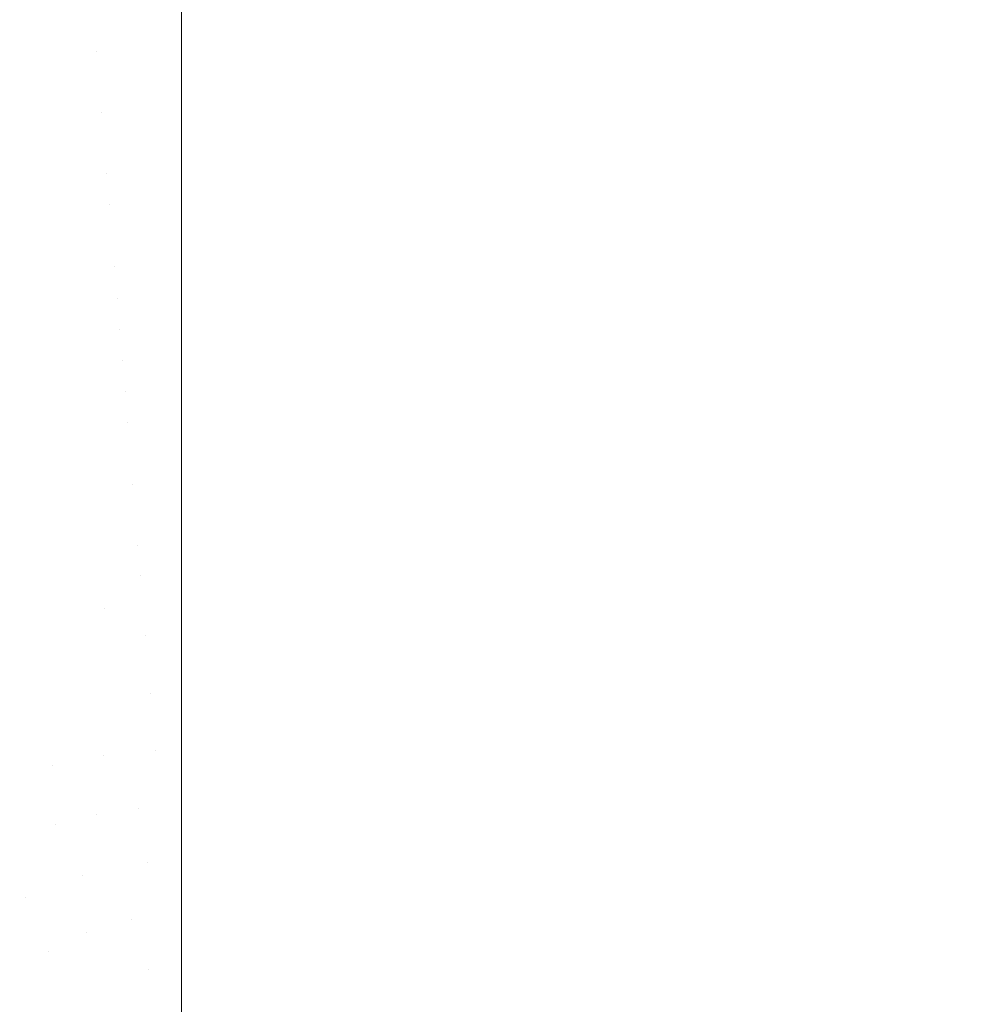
# Model space of a CAD drawing. Header units: centimetres. Extents: x -35.1 to 36.2, y 4.2 to 6.
# Tile 91 of 256: x -34.969 to -34.9062, y 5.9041 to 5.968. Entities that reach past the tile are written whole.
import ezdxf

# ---------------------------------------------------------------- set-up
doc = ezdxf.new("R2010")
doc.units = ezdxf.units.CM
doc.header["$LTSCALE"] = 2.54
doc.layers.add('Lucido design-1', color=7, linetype='Continuous')

# ---------------------------------------------------------------- blocks, each defined once
blk = doc.blocks.new('Gruppo-4-1')
at = {"color": 7, "linetype": 'Continuous', "lineweight": 9}
for points, invisible_edges in [([(-34.964306, 5.969735, -2312.350543), (-34.964147, 5.967825, -2312.348727), (-34.958478, 5.967648, -2312.348442), (-34.958478, 5.970799, -2312.351459)], 11), ([(36.07398, 5.970799, -2312.351459), (-34.958478, 5.970799, -2312.351459), (-34.958478, 5.967648, -2312.348442), (36.07398, 5.967648, -2312.348442)], 5), ([(-11.280992, 5.970799, -2313.092881), (-11.280992, 5.967648, -2313.095898), (-34.958478, 5.967648, -2313.095898), (-34.958478, 5.969857, -2313.093783)], 10), ([(-34.970101, 5.969328, -2312.350543), (-34.969782, 5.967429, -2312.348727), (-34.964147, 5.967825, -2312.348727), (-34.964306, 5.969735, -2312.350543)], 15), ([(-34.964306, 5.969735, -2313.093797), (-34.964147, 5.967825, -2313.095613), (-34.969782, 5.967429, -2313.095613), (-34.970101, 5.969328, -2313.093797)], 15), ([(-34.958478, 5.969857, -2313.093783), (-34.958478, 5.967648, -2313.095898), (-34.964147, 5.967825, -2313.095613), (-34.964306, 5.969735, -2313.093797)], 14), ([(-34.963985, 5.965891, -2312.346983), (-34.964147, 5.967825, -2312.348727), (-34.969782, 5.967429, -2312.348727), (-34.969459, 5.965506, -2312.346983)], 15), ([(-34.969459, 5.965506, -2313.097357), (-34.969782, 5.967429, -2313.095613), (-34.964147, 5.967825, -2313.095613), (-34.963985, 5.965891, -2313.097357)], 15), ([(-34.958478, 5.967648, -2312.348442), (-34.964147, 5.967825, -2312.348727), (-34.963985, 5.965891, -2312.346983)], 11), ([(-34.963985, 5.965891, -2313.097357), (-34.964147, 5.967825, -2313.095613), (-34.958478, 5.967648, -2313.095898)], 11), ([(-34.963985, 5.965891, -2312.346983), (-34.958478, 5.964367, -2312.345566), (-34.958478, 5.967648, -2312.348442)], 9), ([(-34.958478, 5.967648, -2313.095898), (-34.958478, 5.966004, -2313.097339), (-34.963985, 5.965891, -2313.097357)], 10), ([(36.07398, 5.967648, -2312.348442), (-34.958478, 5.967648, -2312.348442), (-34.958478, 5.964367, -2312.345566), (36.07398, 5.964367, -2312.345566)], 5), ([(-11.280992, 5.967648, -2313.095898), (-11.280992, 5.964367, -2313.098774), (-34.958478, 5.964367, -2313.098774), (-34.958478, 5.966004, -2313.097339)], 10), ([(-34.958478, 5.966004, -2313.097339), (-34.958478, 5.967648, -2313.095898), (-11.280992, 5.967648, -2313.095898)], 10), ([(-34.969459, 5.965506, -2312.346983), (-34.969133, 5.963562, -2312.345308), (-34.963821, 5.963935, -2312.345308), (-34.963985, 5.965891, -2312.346983)], 15), ([(-34.963985, 5.965891, -2313.097357), (-34.963821, 5.963935, -2313.099031), (-34.969133, 5.963562, -2313.099031), (-34.969459, 5.965506, -2313.097357)], 15), ([(-34.963985, 5.965891, -2313.097357), (-34.958478, 5.966004, -2313.097339), (-34.958478, 5.964367, -2313.098774)], 9), ([(-34.963985, 5.965891, -2312.346983), (-34.963821, 5.963935, -2312.345308), (-34.958478, 5.964367, -2312.345566)], 11), ([(-34.958478, 5.964367, -2313.098774), (-34.963821, 5.963935, -2313.099031), (-34.963985, 5.965891, -2313.097357)], 11), ([(-34.958478, 5.960965, -2312.342835), (-34.958478, 5.964367, -2312.345566), (-34.963821, 5.963935, -2312.345308), (-34.963656, 5.961961, -2312.343704)], 14), ([(-34.963656, 5.961961, -2313.100635), (-34.963821, 5.963935, -2313.099031), (-34.958478, 5.964367, -2313.098774), (-34.958478, 5.962069, -2313.100619)], 11), ([(36.07398, 5.964367, -2312.345566), (-34.958478, 5.964367, -2312.345566), (-34.958478, 5.960965, -2312.342835), (36.07398, 5.960965, -2312.342835)], 5), ([(-11.280992, 5.964367, -2313.098774), (-11.280992, 5.960965, -2313.101505), (-34.958478, 5.960965, -2313.101505), (-34.958478, 5.962069, -2313.100619)], 10), ([(-34.958478, 5.962069, -2313.100619), (-34.958478, 5.964367, -2313.098774), (-11.280992, 5.964367, -2313.098774)], 10), ([(-34.963656, 5.961961, -2312.343704), (-34.963821, 5.963935, -2312.345308), (-34.969133, 5.963562, -2312.345308), (-34.968804, 5.9616, -2312.343704)], 15), ([(-34.968804, 5.9616, -2313.100635), (-34.969133, 5.963562, -2313.099031), (-34.963821, 5.963935, -2313.099031), (-34.963656, 5.961961, -2313.100635)], 15), ([(-34.968804, 5.9616, -2312.343704), (-34.969133, 5.963562, -2312.345308), (-34.974383, 5.962945, -2312.345308), (-34.973892, 5.961002, -2312.343704)], 15), ([(-34.973892, 5.961002, -2313.100635), (-34.974383, 5.962945, -2313.099031), (-34.969133, 5.963562, -2313.099031), (-34.968804, 5.9616, -2313.100635)], 15), ([(-34.968804, 5.9616, -2312.343704), (-34.968472, 5.959622, -2312.34217), (-34.963489, 5.959972, -2312.34217), (-34.963656, 5.961961, -2312.343704)], 15), ([(-34.963656, 5.961961, -2313.100635), (-34.963489, 5.959972, -2313.10217), (-34.968472, 5.959622, -2313.10217), (-34.968804, 5.9616, -2313.100635)], 15), ([(-34.963656, 5.961961, -2313.100635), (-34.958478, 5.962069, -2313.100619), (-34.958478, 5.960965, -2313.101505)], 9), ([(-34.963656, 5.961961, -2312.343704), (-34.963489, 5.959972, -2312.34217), (-34.958478, 5.960965, -2312.342835)], 11), ([(-34.958478, 5.960965, -2313.101505), (-34.963489, 5.959972, -2313.10217), (-34.963656, 5.961961, -2313.100635)], 11), ([(-34.973892, 5.961002, -2312.343704), (-34.973396, 5.959043, -2312.34217), (-34.968472, 5.959622, -2312.34217), (-34.968804, 5.9616, -2312.343704)], 15), ([(-34.968804, 5.9616, -2313.100635), (-34.968472, 5.959622, -2313.10217), (-34.973396, 5.959043, -2313.10217), (-34.973892, 5.961002, -2313.100635)], 15), ([(-34.958478, 5.957446, -2312.340255), (-34.958478, 5.960965, -2312.342835), (-34.963489, 5.959972, -2312.34217), (-34.963322, 5.95797, -2312.340704)], 14), ([(-34.963322, 5.95797, -2313.103636), (-34.963489, 5.959972, -2313.10217), (-34.958478, 5.960965, -2313.101505), (-34.958478, 5.958075, -2313.103624)], 11), ([(36.07398, 5.960965, -2312.342835), (-34.958478, 5.960965, -2312.342835), (-34.958478, 5.957446, -2312.340255), (36.07398, 5.957446, -2312.340255)], 5), ([(-11.280992, 5.960965, -2313.101505), (-11.280992, 5.957446, -2313.104085), (-34.958478, 5.957446, -2313.104085), (-34.958478, 5.958075, -2313.103624)], 10), ([(-34.958478, 5.958075, -2313.103624), (-34.958478, 5.960965, -2313.101505), (-11.280992, 5.960965, -2313.101505)], 10), ([(-34.963322, 5.95797, -2312.340704), (-34.963489, 5.959972, -2312.34217), (-34.968472, 5.959622, -2312.34217), (-34.968138, 5.957632, -2312.340704)], 15), ([(-34.968138, 5.957632, -2313.103636), (-34.968472, 5.959622, -2313.10217), (-34.963489, 5.959972, -2313.10217), (-34.963322, 5.95797, -2313.103636)], 15), ([(-34.968138, 5.957632, -2312.340704), (-34.968472, 5.959622, -2312.34217), (-34.973396, 5.959043, -2312.34217), (-34.972897, 5.957072, -2312.340704)], 15), ([(-34.972897, 5.957072, -2313.103636), (-34.973396, 5.959043, -2313.10217), (-34.968472, 5.959622, -2313.10217), (-34.968138, 5.957632, -2313.103636)], 15), ([(-34.968138, 5.957632, -2312.340704), (-34.967802, 5.955632, -2312.339306), (-34.963153, 5.955958, -2312.339306), (-34.963322, 5.95797, -2312.340704)], 15), ([(-34.963322, 5.95797, -2313.103636), (-34.963153, 5.955958, -2313.105034), (-34.967802, 5.955632, -2313.105034), (-34.968138, 5.957632, -2313.103636)], 15), ([(-34.963322, 5.95797, -2313.103636), (-34.958478, 5.958075, -2313.103624), (-34.958478, 5.957446, -2313.104085)], 9), ([(-34.963322, 5.95797, -2312.340704), (-34.963153, 5.955958, -2312.339306), (-34.958478, 5.957446, -2312.340255)], 11), ([(-34.958478, 5.957446, -2313.104085), (-34.963153, 5.955958, -2313.105034), (-34.963322, 5.95797, -2313.103636)], 11), ([(-34.972897, 5.957072, -2312.340704), (-34.972396, 5.955092, -2312.339306), (-34.967802, 5.955632, -2312.339306), (-34.968138, 5.957632, -2312.340704)], 15), ([(-34.968138, 5.957632, -2313.103636), (-34.967802, 5.955632, -2313.105034), (-34.972396, 5.955092, -2313.105034), (-34.972897, 5.957072, -2313.103636)], 15), ([(-34.958478, 5.953819, -2312.337831), (-34.958478, 5.957446, -2312.340255), (-34.963153, 5.955958, -2312.339306)], 10), ([(-34.963153, 5.955958, -2313.105034), (-34.958478, 5.957446, -2313.104085), (-34.958478, 5.954042, -2313.10636)], 9), ([(36.07398, 5.957446, -2312.340255), (-34.958478, 5.957446, -2312.340255), (-34.958478, 5.953819, -2312.337831), (36.07398, 5.953819, -2312.337831)], 5), ([(-11.280992, 5.957446, -2313.104085), (-11.280992, 5.953819, -2313.106509), (-34.958478, 5.953819, -2313.106509), (-34.958478, 5.954042, -2313.10636)], 10), ([(-34.958478, 5.954042, -2313.10636), (-34.958478, 5.957446, -2313.104085), (-11.280992, 5.957446, -2313.104085)], 10), ([(-34.967465, 5.953625, -2312.337975), (-34.967802, 5.955632, -2312.339306), (-34.972396, 5.955092, -2312.339306), (-34.971893, 5.953105, -2312.337975)], 15), ([(-34.971893, 5.953105, -2313.106365), (-34.972396, 5.955092, -2313.105034), (-34.967802, 5.955632, -2313.105034), (-34.967465, 5.953625, -2313.106365)], 15), ([(-34.962985, 5.953939, -2312.337975), (-34.963153, 5.955958, -2312.339306), (-34.967802, 5.955632, -2312.339306), (-34.967465, 5.953625, -2312.337975)], 15), ([(-34.967465, 5.953625, -2313.106365), (-34.967802, 5.955632, -2313.105034), (-34.963153, 5.955958, -2313.105034), (-34.962985, 5.953939, -2313.106365)], 15), ([(-34.963153, 5.955958, -2312.339306), (-34.962985, 5.953939, -2312.337975), (-34.958478, 5.953819, -2312.337831)], 11), ([(-34.958478, 5.954042, -2313.10636), (-34.962985, 5.953939, -2313.106365), (-34.963153, 5.955958, -2313.105034)], 11), ([(-34.971893, 5.953105, -2312.337975), (-34.971389, 5.951113, -2312.33671), (-34.967127, 5.951613, -2312.33671), (-34.967465, 5.953625, -2312.337975)], 15), ([(-34.967465, 5.953625, -2313.106365), (-34.967127, 5.951613, -2313.10763), (-34.971389, 5.951113, -2313.10763), (-34.971893, 5.953105, -2313.106365)], 15), ([(-34.967465, 5.953625, -2312.337975), (-34.967127, 5.951613, -2312.33671), (-34.962815, 5.951916, -2312.33671), (-34.962985, 5.953939, -2312.337975)], 15), ([(-34.962985, 5.953939, -2313.106365), (-34.962815, 5.951916, -2313.10763), (-34.967127, 5.951613, -2313.10763), (-34.967465, 5.953625, -2313.106365)], 15), ([(-34.958478, 5.954042, -2313.10636), (-34.958478, 5.953819, -2313.106509), (-34.962815, 5.951916, -2313.10763), (-34.962985, 5.953939, -2313.106365)], 14), ([(-34.962985, 5.953939, -2312.337975), (-34.962815, 5.951916, -2312.33671), (-34.958478, 5.953819, -2312.337831)], 11), ([(-34.958478, 5.950089, -2312.335567), (-34.958478, 5.953819, -2312.337831), (-34.962815, 5.951916, -2312.33671)], 10), ([(-34.962815, 5.951916, -2313.10763), (-34.958478, 5.953819, -2313.106509), (-34.958478, 5.950089, -2313.108773)], 9), ([(36.07398, 5.953819, -2312.337831), (-34.958478, 5.953819, -2312.337831), (-34.958478, 5.950089, -2312.335567), (36.07398, 5.950089, -2312.335567)], 5), ([(-34.958478, 5.953819, -2313.106509), (-11.280992, 5.953819, -2313.106509), (-11.280992, 5.950089, -2313.108773), (-34.958478, 5.950089, -2313.108773)], 5), ([(-34.966789, 5.9496, -2312.335509), (-34.967127, 5.951613, -2312.33671), (-34.971389, 5.951113, -2312.33671), (-34.970885, 5.949119, -2312.335509)], 15), ([(-34.970885, 5.949119, -2313.108831), (-34.971389, 5.951113, -2313.10763), (-34.967127, 5.951613, -2313.10763), (-34.966789, 5.9496, -2313.108831)], 15), ([(-34.962646, 5.949891, -2312.335509), (-34.962815, 5.951916, -2312.33671), (-34.967127, 5.951613, -2312.33671), (-34.966789, 5.9496, -2312.335509)], 15), ([(-34.966789, 5.9496, -2313.108831), (-34.967127, 5.951613, -2313.10763), (-34.962815, 5.951916, -2313.10763), (-34.962646, 5.949891, -2313.108831)], 15), ([(-34.962815, 5.951916, -2312.33671), (-34.962646, 5.949891, -2312.335509), (-34.958478, 5.950089, -2312.335567)], 11), ([(-34.958478, 5.950089, -2313.108773), (-34.962646, 5.949891, -2313.108831), (-34.962815, 5.951916, -2313.10763)], 11), ([(-34.970885, 5.949119, -2312.335509), (-34.97038, 5.947125, -2312.334372), (-34.966451, 5.947586, -2312.334372), (-34.966789, 5.9496, -2312.335509)], 15), ([(-34.966789, 5.9496, -2313.108831), (-34.966451, 5.947586, -2313.109968), (-34.97038, 5.947125, -2313.109968), (-34.970885, 5.949119, -2313.108831)], 15), ([(-34.966789, 5.9496, -2312.335509), (-34.966451, 5.947586, -2312.334372), (-34.962476, 5.947865, -2312.334372), (-34.962646, 5.949891, -2312.335509)], 15), ([(-34.962646, 5.949891, -2313.108831), (-34.962476, 5.947865, -2313.109968), (-34.966451, 5.947586, -2313.109968), (-34.966789, 5.9496, -2313.108831)], 15), ([(-34.958478, 5.950089, -2312.335567), (-34.962646, 5.949891, -2312.335509), (-34.962476, 5.947865, -2312.334372)], 11), ([(-34.958478, 5.950089, -2313.108773), (-34.958478, 5.949987, -2313.108828), (-34.962646, 5.949891, -2313.108831)], 10), ([(-34.962476, 5.947865, -2313.109968), (-34.962646, 5.949891, -2313.108831), (-34.958478, 5.949987, -2313.108828)], 11), ([(-34.962476, 5.947865, -2312.334372), (-34.958478, 5.946264, -2312.333469), (-34.958478, 5.950089, -2312.335567)], 9), ([(-34.958478, 5.949987, -2313.108828), (-34.958478, 5.946264, -2313.110871), (-34.962476, 5.947865, -2313.109968)], 10), ([(36.07398, 5.950089, -2312.335567), (-34.958478, 5.950089, -2312.335567), (-34.958478, 5.946264, -2312.333469), (36.07398, 5.946264, -2312.333469)], 5), ([(-11.280992, 5.950089, -2313.108773), (-11.280992, 5.946264, -2313.110871), (-34.958478, 5.946264, -2313.110871), (-34.958478, 5.949987, -2313.108828)], 10), ([(-34.958478, 5.949987, -2313.108828), (-34.958478, 5.950089, -2313.108773), (-11.280992, 5.950089, -2313.108773)], 10), ([(-34.962307, 5.945842, -2312.333297), (-34.962476, 5.947865, -2312.334372), (-34.966451, 5.947586, -2312.334372), (-34.966114, 5.945575, -2312.333297)], 15), ([(-34.966114, 5.945575, -2313.111043), (-34.966451, 5.947586, -2313.109968), (-34.962476, 5.947865, -2313.109968), (-34.962307, 5.945842, -2313.111043)], 15), ([(-34.958478, 5.946264, -2312.333469), (-34.962476, 5.947865, -2312.334372), (-34.962307, 5.945842, -2312.333297)], 11), ([(-34.962307, 5.945842, -2313.111043), (-34.962476, 5.947865, -2313.109968), (-34.958478, 5.946264, -2313.110871), (-34.958478, 5.945928, -2313.111036)], 11), ([(-34.966114, 5.945575, -2312.333297), (-34.966451, 5.947586, -2312.334372), (-34.97038, 5.947125, -2312.334372), (-34.969876, 5.945133, -2312.333297)], 15), ([(-34.969876, 5.945133, -2313.111043), (-34.97038, 5.947125, -2313.109968), (-34.966451, 5.947586, -2313.109968), (-34.966114, 5.945575, -2313.111043)], 15), ([(-34.966114, 5.945575, -2312.333297), (-34.965777, 5.943568, -2312.332282), (-34.962138, 5.943823, -2312.332282), (-34.962307, 5.945842, -2312.333297)], 15), ([(-34.962307, 5.945842, -2313.111043), (-34.962138, 5.943823, -2313.112058), (-34.965777, 5.943568, -2313.112058), (-34.966114, 5.945575, -2313.111043)], 15), ([(-34.958478, 5.946264, -2312.333469), (-34.962307, 5.945842, -2312.333297), (-34.962138, 5.943823, -2312.332282)], 11), ([(-34.962138, 5.943823, -2313.112058), (-34.962307, 5.945842, -2313.111043), (-34.958478, 5.945928, -2313.111036)], 11), ([(-34.962138, 5.943823, -2312.332282), (-34.958478, 5.94235, -2312.331539), (-34.958478, 5.946264, -2312.333469)], 9), ([(-34.958478, 5.945928, -2313.111036), (-34.958478, 5.94235, -2313.112801), (-34.962138, 5.943823, -2313.112058)], 10), ([(36.07398, 5.946264, -2312.333469), (-34.958478, 5.946264, -2312.333469), (-34.958478, 5.94235, -2312.331539), (36.07398, 5.94235, -2312.331539)], 5), ([(-11.280992, 5.946264, -2313.110871), (-11.280992, 5.94235, -2313.112801), (-34.958478, 5.94235, -2313.112801), (-34.958478, 5.945928, -2313.111036)], 10), ([(-34.958478, 5.945928, -2313.111036), (-34.958478, 5.946264, -2313.110871), (-11.280992, 5.946264, -2313.110871)], 10), ([(-34.969876, 5.945133, -2312.333297), (-34.969373, 5.943145, -2312.332282), (-34.965777, 5.943568, -2312.332282), (-34.966114, 5.945575, -2312.333297)], 15), ([(-34.966114, 5.945575, -2313.111043), (-34.965777, 5.943568, -2313.112058), (-34.969373, 5.943145, -2313.112058), (-34.969876, 5.945133, -2313.111043)], 15), ([(-34.968872, 5.941164, -2312.331327), (-34.965441, 5.941567, -2312.331327), (-34.965777, 5.943568, -2312.332282), (-34.969373, 5.943145, -2312.332282)], 15), ([(-34.969373, 5.943145, -2313.112058), (-34.965777, 5.943568, -2313.112058), (-34.965441, 5.941567, -2313.113013), (-34.968872, 5.941164, -2313.113013)], 15), ([(-34.962138, 5.943823, -2312.332282), (-34.965777, 5.943568, -2312.332282), (-34.965441, 5.941567, -2312.331327), (-34.96197, 5.941811, -2312.331327)], 15), ([(-34.96197, 5.941811, -2313.113013), (-34.965441, 5.941567, -2313.113013), (-34.965777, 5.943568, -2313.112058), (-34.962138, 5.943823, -2313.112058)], 15), ([(-34.96197, 5.941811, -2312.331327), (-34.958478, 5.94235, -2312.331539), (-34.962138, 5.943823, -2312.332282)], 11), ([(-34.96197, 5.941811, -2313.113013), (-34.962138, 5.943823, -2313.112058), (-34.958478, 5.94235, -2313.112801)], 11), ([(-34.969373, 5.943145, -2312.332282), (-34.972907, 5.942561, -2312.332282), (-34.972243, 5.940606, -2312.331327), (-34.968872, 5.941164, -2312.331327)], 15), ([(-34.968872, 5.941164, -2313.113013), (-34.972243, 5.940606, -2313.113013), (-34.972907, 5.942561, -2313.112058), (-34.969373, 5.943145, -2313.112058)], 15), ([(-34.961802, 5.939806, -2312.330429), (-34.958478, 5.938357, -2312.329782), (-34.958478, 5.94235, -2312.331539), (-34.96197, 5.941811, -2312.331327)], 13), ([(-34.958478, 5.94235, -2313.112801), (-34.958478, 5.941888, -2313.113004), (-34.96197, 5.941811, -2313.113013)], 10), ([(36.07398, 5.94235, -2312.331539), (-34.958478, 5.94235, -2312.331539), (-34.958478, 5.938357, -2312.329782), (36.07398, 5.938357, -2312.329782)], 5), ([(-11.280992, 5.94235, -2313.112801), (-11.280992, 5.938357, -2313.114558), (-34.958478, 5.938357, -2313.114558), (-34.958478, 5.941888, -2313.113004)], 10), ([(-34.958478, 5.941888, -2313.113004), (-34.958478, 5.94235, -2313.112801), (-11.280992, 5.94235, -2313.112801)], 10), ([(-34.968372, 5.93919, -2312.330429), (-34.965106, 5.939574, -2312.330429), (-34.965441, 5.941567, -2312.331327), (-34.968872, 5.941164, -2312.331327)], 15), ([(-34.968872, 5.941164, -2313.113013), (-34.965441, 5.941567, -2313.113013), (-34.965106, 5.939574, -2313.113911), (-34.968372, 5.93919, -2313.113911)], 15), ([(-34.96197, 5.941811, -2312.331327), (-34.965441, 5.941567, -2312.331327), (-34.965106, 5.939574, -2312.330429), (-34.961802, 5.939806, -2312.330429)], 15), ([(-34.961802, 5.939806, -2313.113911), (-34.965106, 5.939574, -2313.113911), (-34.965441, 5.941567, -2313.113013), (-34.96197, 5.941811, -2313.113013)], 15), ([(-34.96197, 5.941811, -2313.113013), (-34.958478, 5.941888, -2313.113004), (-34.958478, 5.938357, -2313.114558), (-34.961802, 5.939806, -2313.113911)], 13), ([(-34.968872, 5.941164, -2312.331327), (-34.972243, 5.940606, -2312.331327), (-34.971582, 5.938659, -2312.330429), (-34.968372, 5.93919, -2312.330429)], 15), ([(-34.968372, 5.93919, -2313.113911), (-34.971582, 5.938659, -2313.113911), (-34.972243, 5.940606, -2313.113013), (-34.968872, 5.941164, -2313.113013)], 15), ([(-34.964773, 5.937591, -2312.329588), (-34.965106, 5.939574, -2312.330429), (-34.968372, 5.93919, -2312.330429), (-34.967875, 5.937227, -2312.329588)], 15), ([(-34.967875, 5.937227, -2313.114752), (-34.968372, 5.93919, -2313.113911), (-34.965106, 5.939574, -2313.113911), (-34.964773, 5.937591, -2313.114752)], 15), ([(-34.961635, 5.937811, -2312.329588), (-34.961802, 5.939806, -2312.330429), (-34.965106, 5.939574, -2312.330429), (-34.964773, 5.937591, -2312.329588)], 15), ([(-34.964773, 5.937591, -2313.114752), (-34.965106, 5.939574, -2313.113911), (-34.961802, 5.939806, -2313.113911), (-34.961635, 5.937811, -2313.114752)], 15), ([(-34.958478, 5.938357, -2312.329782), (-34.961802, 5.939806, -2312.330429), (-34.961635, 5.937811, -2312.329588)], 11), ([(-34.961635, 5.937811, -2313.114752), (-34.961802, 5.939806, -2313.113911), (-34.958478, 5.938357, -2313.114558)], 11), ([(-34.967875, 5.937227, -2312.329588), (-34.968372, 5.93919, -2312.330429), (-34.971582, 5.938659, -2312.330429), (-34.970924, 5.936722, -2312.329588)], 15), ([(-34.970924, 5.936722, -2313.114752), (-34.971582, 5.938659, -2313.113911), (-34.968372, 5.93919, -2313.113911), (-34.967875, 5.937227, -2313.114752)], 15), ([(-34.961635, 5.937811, -2312.329588), (-34.961469, 5.935828, -2312.328801), (-34.958478, 5.934291, -2312.328201), (-34.958478, 5.938357, -2312.329782)], 11), ([(-34.958478, 5.938357, -2313.114558), (-34.958478, 5.937882, -2313.114743), (-34.961635, 5.937811, -2313.114752)], 10), ([(36.07398, 5.938357, -2312.329782), (-34.958478, 5.938357, -2312.329782), (-34.958478, 5.934291, -2312.328201), (36.07398, 5.934291, -2312.328201)], 5), ([(-11.280992, 5.938357, -2313.114558), (-11.280992, 5.934291, -2313.116139), (-34.958478, 5.934291, -2313.116139), (-34.958478, 5.937882, -2313.114743)], 10), ([(-34.958478, 5.937882, -2313.114743), (-34.958478, 5.938357, -2313.114558), (-11.280992, 5.938357, -2313.114558)], 10), ([(-34.967875, 5.937227, -2312.329588), (-34.967381, 5.935274, -2312.328801), (-34.964442, 5.935619, -2312.328801), (-34.964773, 5.937591, -2312.329588)], 15), ([(-34.964773, 5.937591, -2313.114752), (-34.964442, 5.935619, -2313.115539), (-34.967381, 5.935274, -2313.115539), (-34.967875, 5.937227, -2313.114752)], 15), ([(-34.964773, 5.937591, -2312.329588), (-34.964442, 5.935619, -2312.328801), (-34.961469, 5.935828, -2312.328801), (-34.961635, 5.937811, -2312.329588)], 15), ([(-34.961635, 5.937811, -2313.114752), (-34.961469, 5.935828, -2313.115539), (-34.964442, 5.935619, -2313.115539), (-34.964773, 5.937591, -2313.114752)], 15), ([(-34.958478, 5.937882, -2313.114743), (-34.958478, 5.934291, -2313.116139), (-34.961469, 5.935828, -2313.115539), (-34.961635, 5.937811, -2313.114752)], 14), ([(-34.970924, 5.936722, -2312.329588), (-34.970269, 5.934796, -2312.328801), (-34.967381, 5.935274, -2312.328801), (-34.967875, 5.937227, -2312.329588)], 15), ([(-34.967875, 5.937227, -2313.114752), (-34.967381, 5.935274, -2313.115539), (-34.970269, 5.934796, -2313.115539), (-34.970924, 5.936722, -2313.114752)], 15), ([(-34.964113, 5.93366, -2312.328068), (-34.964442, 5.935619, -2312.328801), (-34.967381, 5.935274, -2312.328801), (-34.96689, 5.933333, -2312.328068)], 15), ([(-34.96689, 5.933333, -2313.116272), (-34.967381, 5.935274, -2313.115539), (-34.964442, 5.935619, -2313.115539), (-34.964113, 5.93366, -2313.116272)], 15), ([(-34.961304, 5.933857, -2312.328068), (-34.961469, 5.935828, -2312.328801), (-34.964442, 5.935619, -2312.328801), (-34.964113, 5.93366, -2312.328068)], 15), ([(-34.964113, 5.93366, -2313.116272), (-34.964442, 5.935619, -2313.115539), (-34.961469, 5.935828, -2313.115539), (-34.961304, 5.933857, -2313.116272)], 15), ([(-34.958478, 5.934291, -2312.328201), (-34.961469, 5.935828, -2312.328801), (-34.961304, 5.933857, -2312.328068)], 11), ([(-34.961304, 5.933857, -2313.116272), (-34.961469, 5.935828, -2313.115539), (-34.958478, 5.934291, -2313.116139), (-34.958478, 5.933921, -2313.116265)], 11), ([(-34.96689, 5.933333, -2312.328068), (-34.967381, 5.935274, -2312.328801), (-34.970269, 5.934796, -2312.328801), (-34.969619, 5.932882, -2312.328068)], 15), ([(-34.969619, 5.932882, -2313.116272), (-34.970269, 5.934796, -2313.115539), (-34.967381, 5.935274, -2313.115539), (-34.96689, 5.933333, -2313.116272)], 15), ([(-34.958478, 5.934291, -2312.328201), (-34.961304, 5.933857, -2312.328068), (-34.96114, 5.9319, -2312.327386)], 11), ([(-34.96114, 5.9319, -2312.327386), (-34.958478, 5.930159, -2312.326798), (-34.958478, 5.934291, -2312.328201)], 9), ([(36.07398, 5.934291, -2312.328201), (-34.958478, 5.934291, -2312.328201), (-34.958478, 5.930159, -2312.326798), (36.07398, 5.930159, -2312.326798)], 5), ([(-11.280992, 5.934291, -2313.116139), (-11.280992, 5.930159, -2313.117542), (-34.958478, 5.930159, -2313.117542), (-34.958478, 5.933921, -2313.116265)], 10), ([(-34.958478, 5.933921, -2313.116265), (-34.958478, 5.934291, -2313.116139), (-11.280992, 5.934291, -2313.116139)], 10), ([(-34.96689, 5.933333, -2312.328068), (-34.966403, 5.931407, -2312.327386), (-34.963787, 5.931714, -2312.327386), (-34.964113, 5.93366, -2312.328068)], 15), ([(-34.964113, 5.93366, -2313.116272), (-34.963787, 5.931714, -2313.116954), (-34.966403, 5.931407, -2313.116954), (-34.96689, 5.933333, -2313.116272)], 15), ([(-34.964113, 5.93366, -2312.328068), (-34.963787, 5.931714, -2312.327386), (-34.96114, 5.9319, -2312.327386), (-34.961304, 5.933857, -2312.328068)], 15), ([(-34.961304, 5.933857, -2313.116272), (-34.96114, 5.9319, -2313.116954), (-34.963787, 5.931714, -2313.116954), (-34.964113, 5.93366, -2313.116272)], 15), ([(-34.96114, 5.9319, -2313.116954), (-34.961304, 5.933857, -2313.116272), (-34.958478, 5.933921, -2313.116265)], 11), ([(-34.958478, 5.933921, -2313.116265), (-34.958478, 5.930159, -2313.117542), (-34.96114, 5.9319, -2313.116954)], 10), ([(-34.969619, 5.932882, -2312.328068), (-34.968973, 5.930982, -2312.327386), (-34.966403, 5.931407, -2312.327386), (-34.96689, 5.933333, -2312.328068)], 15), ([(-34.96689, 5.933333, -2313.116272), (-34.966403, 5.931407, -2313.116954), (-34.968973, 5.930982, -2313.116954), (-34.969619, 5.932882, -2313.116272)], 15), ([(-34.972285, 5.93231, -2312.328068), (-34.971485, 5.930443, -2312.327386), (-34.968973, 5.930982, -2312.327386), (-34.969619, 5.932882, -2312.328068)], 15), ([(-34.969619, 5.932882, -2313.116272), (-34.968973, 5.930982, -2313.116954), (-34.971485, 5.930443, -2313.116954), (-34.972285, 5.93231, -2313.116272)], 15), ([(-34.963463, 5.929784, -2312.326754), (-34.963787, 5.931714, -2312.327386), (-34.966403, 5.931407, -2312.327386), (-34.965919, 5.929496, -2312.326754)], 15), ([(-34.965919, 5.929496, -2313.117586), (-34.966403, 5.931407, -2313.116954), (-34.963787, 5.931714, -2313.116954), (-34.963463, 5.929784, -2313.117586)], 15), ([(-34.96114, 5.9319, -2312.327386), (-34.963787, 5.931714, -2312.327386), (-34.963463, 5.929784, -2312.326754)], 11), ([(-34.963463, 5.929784, -2313.117586), (-34.963787, 5.931714, -2313.116954), (-34.96114, 5.9319, -2313.116954)], 11), ([(-34.960817, 5.928034, -2312.32617), (-34.96114, 5.9319, -2312.327386), (-34.963463, 5.929784, -2312.326754)], 11), ([(-34.963463, 5.929784, -2313.117586), (-34.96114, 5.9319, -2313.116954), (-34.960817, 5.928034, -2313.11817)], 11), ([(-34.960817, 5.928034, -2312.32617), (-34.958478, 5.930159, -2312.326798), (-34.96114, 5.9319, -2312.327386)], 11), ([(-34.960817, 5.928034, -2313.11817), (-34.96114, 5.9319, -2313.116954), (-34.958478, 5.930159, -2313.117542)], 11), ([(-34.965919, 5.929496, -2312.326754), (-34.966403, 5.931407, -2312.327386), (-34.968973, 5.930982, -2312.327386), (-34.968333, 5.929096, -2312.326754)], 15), ([(-34.968333, 5.929096, -2313.117586), (-34.968973, 5.930982, -2313.116954), (-34.966403, 5.931407, -2313.116954), (-34.965919, 5.929496, -2313.117586)], 15), ([(-34.968333, 5.929096, -2312.326754), (-34.968973, 5.930982, -2312.327386), (-34.971485, 5.930443, -2312.327386), (-34.970691, 5.928591, -2312.326754)], 15), ([(-34.970691, 5.928591, -2313.117586), (-34.971485, 5.930443, -2313.116954), (-34.968973, 5.930982, -2313.116954), (-34.968333, 5.929096, -2313.117586)], 15), ([(-34.965919, 5.929496, -2312.326754), (-34.96544, 5.927601, -2312.32617), (-34.963142, 5.927871, -2312.32617), (-34.963463, 5.929784, -2312.326754)], 15), ([(-34.963463, 5.929784, -2313.117586), (-34.963142, 5.927871, -2313.11817), (-34.96544, 5.927601, -2313.11817), (-34.965919, 5.929496, -2313.117586)], 15), ([(-34.963463, 5.929784, -2312.326754), (-34.963142, 5.927871, -2312.32617), (-34.960817, 5.928034, -2312.32617)], 11), ([(-34.960817, 5.928034, -2313.11817), (-34.963142, 5.927871, -2313.11817), (-34.963463, 5.929784, -2313.117586)], 11), ([(-34.958478, 5.925971, -2312.325577), (-34.958478, 5.930159, -2312.326798), (-34.960817, 5.928034, -2312.32617)], 10), ([(-34.958478, 5.930159, -2313.117542), (-34.958478, 5.928082, -2313.118147), (-34.960817, 5.928034, -2313.11817)], 10), ([(36.07398, 5.930159, -2312.326798), (-34.958478, 5.930159, -2312.326798), (-34.958478, 5.925971, -2312.325577), (36.07398, 5.925971, -2312.325577)], 5), ([(-11.280992, 5.930159, -2313.117542), (-11.280992, 5.925971, -2313.118763), (-34.958478, 5.925971, -2313.118763), (-34.958478, 5.928082, -2313.118147)], 10), ([(-34.958478, 5.928082, -2313.118147), (-34.958478, 5.930159, -2313.117542), (-11.280992, 5.930159, -2313.117542)], 10), ([(-34.968333, 5.929096, -2312.326754), (-34.967698, 5.927227, -2312.32617), (-34.96544, 5.927601, -2312.32617), (-34.965919, 5.929496, -2312.326754)], 15), ([(-34.965919, 5.929496, -2313.117586), (-34.96544, 5.927601, -2313.11817), (-34.967698, 5.927227, -2313.11817), (-34.968333, 5.929096, -2313.117586)], 15), ([(-34.970691, 5.928591, -2312.326754), (-34.969904, 5.926754, -2312.32617), (-34.967698, 5.927227, -2312.32617), (-34.968333, 5.929096, -2312.326754)], 15), ([(-34.968333, 5.929096, -2313.117586), (-34.967698, 5.927227, -2313.11817), (-34.969904, 5.926754, -2313.11817), (-34.970691, 5.928591, -2313.117586)], 15), ([(-34.964494, 5.923864, -2312.325141), (-34.962508, 5.924097, -2312.325141), (-34.963142, 5.927871, -2312.32617), (-34.96544, 5.927601, -2312.32617)], 15), ([(-34.96544, 5.927601, -2313.11817), (-34.963142, 5.927871, -2313.11817), (-34.962508, 5.924097, -2313.119198), (-34.964494, 5.923864, -2313.119198)], 15), ([(-34.960817, 5.928034, -2312.32617), (-34.963142, 5.927871, -2312.32617), (-34.962508, 5.924097, -2312.325141), (-34.960499, 5.924238, -2312.325141)], 15), ([(-34.960499, 5.924238, -2313.119198), (-34.962508, 5.924097, -2313.119198), (-34.963142, 5.927871, -2313.11817), (-34.960817, 5.928034, -2313.11817)], 15), ([(-34.960817, 5.928034, -2313.11817), (-34.958478, 5.928082, -2313.118147), (-34.958478, 5.925971, -2313.118763)], 9), ([(-34.960817, 5.928034, -2312.32617), (-34.960499, 5.924238, -2312.325141), (-34.958478, 5.925971, -2312.325577)], 11), ([(-34.958478, 5.925971, -2313.118763), (-34.960499, 5.924238, -2313.119198), (-34.960817, 5.928034, -2313.11817)], 11), ([(-34.968352, 5.923132, -2312.325141), (-34.966445, 5.923541, -2312.325141), (-34.967698, 5.927227, -2312.32617), (-34.969904, 5.926754, -2312.32617)], 15), ([(-34.969904, 5.926754, -2313.11817), (-34.967698, 5.927227, -2313.11817), (-34.966445, 5.923541, -2313.119198), (-34.968352, 5.923132, -2313.119198)], 15), ([(-34.96544, 5.927601, -2312.32617), (-34.967698, 5.927227, -2312.32617), (-34.966445, 5.923541, -2312.325141), (-34.964494, 5.923864, -2312.325141)], 15), ([(-34.964494, 5.923864, -2313.119198), (-34.966445, 5.923541, -2313.119198), (-34.967698, 5.927227, -2313.11817), (-34.96544, 5.927601, -2313.11817)], 15), ([(-34.969904, 5.926754, -2312.32617), (-34.972047, 5.926187, -2312.32617), (-34.970204, 5.922642, -2312.325141), (-34.968352, 5.923132, -2312.325141)], 15), ([(-34.968352, 5.923132, -2313.119198), (-34.970204, 5.922642, -2313.119198), (-34.972047, 5.926187, -2313.11817), (-34.969904, 5.926754, -2313.11817)], 15), ([(-34.958478, 5.921733, -2312.32454), (-34.958478, 5.925971, -2312.325577), (-34.960499, 5.924238, -2312.325141)], 10), ([(-34.960499, 5.924238, -2313.119198), (-34.958478, 5.925971, -2313.118763), (-34.958478, 5.921733, -2313.1198)], 9), ([(36.07398, 5.925971, -2312.325577), (-34.958478, 5.925971, -2312.325577), (-34.958478, 5.921733, -2312.32454), (36.07398, 5.921733, -2312.32454)], 5), ([(-34.958478, 5.925971, -2313.118763), (-11.280992, 5.925971, -2313.118763), (-11.280992, 5.921733, -2313.1198), (-34.958478, 5.921733, -2313.1198)], 5), ([(-34.963568, 5.920203, -2312.324288), (-34.961887, 5.9204, -2312.324288), (-34.962508, 5.924097, -2312.325141), (-34.964494, 5.923864, -2312.325141)], 15), ([(-34.964494, 5.923864, -2313.119198), (-34.962508, 5.924097, -2313.119198), (-34.961887, 5.9204, -2313.120052), (-34.963568, 5.920203, -2313.120052)], 15), ([(-34.960499, 5.924238, -2312.325141), (-34.962508, 5.924097, -2312.325141), (-34.961887, 5.9204, -2312.324288), (-34.960188, 5.920519, -2312.324288)], 15), ([(-34.960188, 5.920519, -2313.120052), (-34.961887, 5.9204, -2313.120052), (-34.962508, 5.924097, -2313.119198), (-34.960499, 5.924238, -2313.119198)], 15), ([(-34.960499, 5.924238, -2312.325141), (-34.960188, 5.920519, -2312.324288), (-34.958478, 5.921733, -2312.32454)], 11), ([(-34.958478, 5.921733, -2313.1198), (-34.960188, 5.920519, -2313.120052), (-34.960499, 5.924238, -2313.119198)], 11), ([(-34.966831, 5.919584, -2312.324288), (-34.965218, 5.919929, -2312.324288), (-34.966445, 5.923541, -2312.325141), (-34.968352, 5.923132, -2312.325141)], 15), ([(-34.968352, 5.923132, -2313.119198), (-34.966445, 5.923541, -2313.119198), (-34.965218, 5.919929, -2313.120052), (-34.966831, 5.919584, -2313.120052)], 15), ([(-34.964494, 5.923864, -2312.325141), (-34.966445, 5.923541, -2312.325141), (-34.965218, 5.919929, -2312.324288), (-34.963568, 5.920203, -2312.324288)], 15), ([(-34.963568, 5.920203, -2313.120052), (-34.965218, 5.919929, -2313.120052), (-34.966445, 5.923541, -2313.119198), (-34.964494, 5.923864, -2313.119198)], 15), ([(-34.968352, 5.923132, -2312.325141), (-34.970204, 5.922642, -2312.325141), (-34.968398, 5.919169, -2312.324288), (-34.966831, 5.919584, -2312.324288)], 15), ([(-34.966831, 5.919584, -2313.120052), (-34.968398, 5.919169, -2313.120052), (-34.970204, 5.922642, -2313.119198), (-34.968352, 5.923132, -2313.119198)], 15), ([(-34.969911, 5.91869, -2312.324288), (-34.968398, 5.919169, -2312.324288), (-34.970204, 5.922642, -2312.325141), (-34.971992, 5.922075, -2312.325141)], 15), ([(-34.971992, 5.922075, -2313.119198), (-34.970204, 5.922642, -2313.119198), (-34.968398, 5.919169, -2313.120052), (-34.969911, 5.91869, -2313.120052)], 15), ([(-34.960188, 5.920519, -2312.324288), (-34.958478, 5.920556, -2312.324306), (-34.958478, 5.921733, -2312.32454)], 9), ([(-34.958478, 5.921733, -2313.1198), (-34.958478, 5.920556, -2313.120034), (-34.960188, 5.920519, -2313.120052)], 10), ([(36.07398, 5.920556, -2312.324306), (36.07398, 5.921733, -2312.32454), (-34.958478, 5.921733, -2312.32454), (-34.958478, 5.920556, -2312.324306)], 10), ([(-34.958478, 5.920556, -2313.120034), (-34.958478, 5.921733, -2313.1198), (-11.280992, 5.921733, -2313.1198), (-11.280992, 5.920556, -2313.120034)], 10), ([(-34.963568, 5.920203, -2312.324288), (-34.965218, 5.919929, -2312.324288), (-34.964019, 5.916399, -2312.323596)], 11), ([(-34.964019, 5.916399, -2313.120744), (-34.965218, 5.919929, -2313.120052), (-34.963568, 5.920203, -2313.120052)], 11), ([(-34.964019, 5.916399, -2312.323596), (-34.961281, 5.916786, -2312.323596), (-34.961887, 5.9204, -2312.324288), (-34.963568, 5.920203, -2312.324288)], 15), ([(-34.963568, 5.920203, -2313.120052), (-34.961887, 5.9204, -2313.120052), (-34.961281, 5.916786, -2313.120744), (-34.964019, 5.916399, -2313.120744)], 15), ([(-34.960188, 5.920519, -2312.324288), (-34.961887, 5.9204, -2312.324288), (-34.961281, 5.916786, -2312.323596)], 11), ([(-34.961281, 5.916786, -2313.120744), (-34.961887, 5.9204, -2313.120052), (-34.960188, 5.920519, -2313.120052)], 11), ([(-34.960188, 5.920519, -2312.324288), (-34.961281, 5.916786, -2312.323596), (-34.958478, 5.917453, -2312.323689)], 11), ([(-34.958478, 5.917453, -2313.120651), (-34.961281, 5.916786, -2313.120744), (-34.960188, 5.920519, -2313.120052)], 11), ([(-34.958478, 5.917453, -2312.323689), (-34.958478, 5.920556, -2312.324306), (-34.960188, 5.920519, -2312.324288)], 10), ([(-34.960188, 5.920519, -2313.120052), (-34.958478, 5.920556, -2313.120034), (-34.958478, 5.917453, -2313.120651)], 9), ([(-34.958478, 5.920556, -2312.324306), (-34.958478, 5.917453, -2312.323689), (36.07398, 5.917453, -2312.323689), (36.07398, 5.920556, -2312.324306)], 10), ([(-11.280992, 5.920556, -2313.120034), (-11.280992, 5.917453, -2313.120651), (-34.958478, 5.917453, -2313.120651), (-34.958478, 5.920556, -2313.120034)], 10), ([(-34.966831, 5.919584, -2312.324288), (-34.968398, 5.919169, -2312.324288), (-34.966633, 5.915774, -2312.323596)], 11), ([(-34.966633, 5.915774, -2313.120744), (-34.968398, 5.919169, -2313.120052), (-34.966831, 5.919584, -2313.120052)], 11), ([(-34.966633, 5.915774, -2312.323596), (-34.964019, 5.916399, -2312.323596), (-34.965218, 5.919929, -2312.324288), (-34.966831, 5.919584, -2312.324288)], 15), ([(-34.966831, 5.919584, -2313.120052), (-34.965218, 5.919929, -2313.120052), (-34.964019, 5.916399, -2313.120744), (-34.966633, 5.915774, -2313.120744)], 15), ([(-34.969071, 5.914937, -2312.323596), (-34.966633, 5.915774, -2312.323596), (-34.968398, 5.919169, -2312.324288), (-34.969911, 5.91869, -2312.324288)], 15), ([(-34.969911, 5.91869, -2313.120052), (-34.968398, 5.919169, -2313.120052), (-34.966633, 5.915774, -2313.120744), (-34.969071, 5.914937, -2313.120744)], 15), ([(-34.961281, 5.916786, -2312.323596), (-34.958478, 5.916915, -2312.323606), (-34.958478, 5.917453, -2312.323689)], 9), ([(-34.958478, 5.917453, -2313.120651), (-34.958478, 5.916915, -2313.120734), (-34.961281, 5.916786, -2313.120744)], 10), ([(36.07398, 5.916915, -2312.323606), (36.07398, 5.917453, -2312.323689), (-34.958478, 5.917453, -2312.323689), (-34.958478, 5.916915, -2312.323606)], 10), ([(-34.958478, 5.916915, -2313.120734), (-34.958478, 5.917453, -2313.120651), (-11.280992, 5.917453, -2313.120651), (-11.280992, 5.916915, -2313.120734)], 10), ([(-34.966633, 5.915774, -2312.323596), (-34.964911, 5.912461, -2312.323055), (-34.962849, 5.912955, -2312.323055), (-34.964019, 5.916399, -2312.323596)], 15), ([(-34.966633, 5.915774, -2313.120744), (-34.964019, 5.916399, -2313.120744), (-34.962849, 5.912955, -2313.121285), (-34.964911, 5.912461, -2313.121285)], 15), ([(-34.964019, 5.916399, -2312.323596), (-34.962849, 5.912955, -2312.323055), (-34.960689, 5.91326, -2312.323055), (-34.961281, 5.916786, -2312.323596)], 15), ([(-34.960689, 5.91326, -2313.121285), (-34.962849, 5.912955, -2313.121285), (-34.964019, 5.916399, -2313.120744), (-34.961281, 5.916786, -2313.120744)], 15), ([(-34.961281, 5.916786, -2312.323596), (-34.960689, 5.91326, -2312.323055), (-34.958478, 5.913362, -2312.32306), (-34.958478, 5.916915, -2312.323606)], 11), ([(-34.961281, 5.916786, -2313.120744), (-34.958478, 5.916915, -2313.120734), (-34.958478, 5.913362, -2313.12128), (-34.960689, 5.91326, -2313.121285)], 13), ([(-34.958478, 5.916915, -2312.323606), (-34.958478, 5.913362, -2312.32306), (36.07398, 5.913362, -2312.32306), (36.07398, 5.916915, -2312.323606)], 10), ([(-11.280992, 5.916915, -2313.120734), (-11.280992, 5.913362, -2313.12128), (-34.958478, 5.913362, -2313.12128), (-34.958478, 5.916915, -2313.120734)], 10), ([(-34.969071, 5.914937, -2312.323596), (-34.966834, 5.911801, -2312.323055), (-34.964911, 5.912461, -2312.323055), (-34.966633, 5.915774, -2312.323596)], 15), ([(-34.964911, 5.912461, -2313.121285), (-34.966834, 5.911801, -2313.121285), (-34.969071, 5.914937, -2313.120744), (-34.966633, 5.915774, -2313.120744)], 15), ([(-34.971296, 5.913923, -2312.323596), (-34.968589, 5.911001, -2312.323055), (-34.966834, 5.911801, -2312.323055), (-34.969071, 5.914937, -2312.323596)], 15), ([(-34.971296, 5.913923, -2313.120744), (-34.969071, 5.914937, -2313.120744), (-34.966834, 5.911801, -2313.121285), (-34.968589, 5.911001, -2313.121285)], 15), ([(-34.97328, 5.912768, -2312.323596), (-34.970154, 5.91009, -2312.323055), (-34.968589, 5.911001, -2312.323055), (-34.971296, 5.913923, -2312.323596)], 15), ([(-34.968589, 5.911001, -2313.121285), (-34.970154, 5.91009, -2313.121285), (-34.97328, 5.912768, -2313.120744), (-34.971296, 5.913923, -2313.120744)], 15), ([(-34.960689, 5.91326, -2312.323055), (-34.962849, 5.912955, -2312.323055), (-34.958478, 5.913141, -2312.323025)], 11), ([(-34.958478, 5.913141, -2313.121314), (-34.962849, 5.912955, -2313.121285), (-34.960689, 5.91326, -2313.121285)], 11), ([(-34.958478, 5.913141, -2312.323025), (-34.958478, 5.913362, -2312.32306), (-34.960689, 5.91326, -2312.323055)], 10), ([(-34.960689, 5.91326, -2313.121285), (-34.958478, 5.913362, -2313.12128), (-34.958478, 5.913141, -2313.121314)], 9), ([(-34.958478, 5.913362, -2312.32306), (-34.958478, 5.913141, -2312.323025), (36.07398, 5.913141, -2312.323025), (36.07398, 5.913362, -2312.32306)], 10), ([(-11.280992, 5.913362, -2313.12128), (-11.280992, 5.913141, -2313.121314), (-34.958478, 5.913141, -2313.121314), (-34.958478, 5.913362, -2313.12128)], 10), ([(-34.964655, 5.908747, -2312.322653), (-34.961709, 5.909599, -2312.322653), (-34.962849, 5.912955, -2312.323055), (-34.964911, 5.912461, -2312.323055)], 15), ([(-34.964911, 5.912461, -2313.121285), (-34.962849, 5.912955, -2313.121285), (-34.961709, 5.909599, -2313.121687), (-34.964655, 5.908747, -2313.121687)], 15), ([(-34.958478, 5.913141, -2312.323025), (-34.962849, 5.912955, -2312.323055), (-34.961709, 5.909599, -2312.322653)], 11), ([(-34.961709, 5.909599, -2313.121687), (-34.962849, 5.912955, -2313.121285), (-34.958478, 5.913141, -2313.121314)], 11), ([(-34.961709, 5.909599, -2312.322653), (-34.958478, 5.909899, -2312.32267), (-34.958478, 5.913141, -2312.323025)], 9), ([(-34.958478, 5.913141, -2313.121314), (-34.958478, 5.909899, -2313.12167), (-34.961709, 5.909599, -2313.121687)], 10), ([(36.07398, 5.909899, -2312.32267), (36.07398, 5.913141, -2312.323025), (-34.958478, 5.913141, -2312.323025), (-34.958478, 5.909899, -2312.32267)], 10), ([(-34.958478, 5.909899, -2313.12167), (-34.958478, 5.913141, -2313.121314), (-11.280992, 5.913141, -2313.121314), (-11.280992, 5.909899, -2313.12167)], 10), ([(-34.964911, 5.912461, -2312.323055), (-34.966834, 5.911801, -2312.323055), (-34.964655, 5.908747, -2312.322653)], 11), ([(-34.964655, 5.908747, -2313.121687), (-34.966834, 5.911801, -2313.121285), (-34.964911, 5.912461, -2313.121285)], 11), ([(-34.967109, 5.907482, -2312.322653), (-34.964655, 5.908747, -2312.322653), (-34.966834, 5.911801, -2312.323055), (-34.968589, 5.911001, -2312.323055)], 15), ([(-34.968589, 5.911001, -2313.121285), (-34.966834, 5.911801, -2313.121285), (-34.964655, 5.908747, -2313.121687), (-34.967109, 5.907482, -2313.121687)], 15), ([(-34.968589, 5.911001, -2312.323055), (-34.970154, 5.91009, -2312.323055), (-34.967109, 5.907482, -2312.322653)], 11), ([(-34.967109, 5.907482, -2313.121687), (-34.970154, 5.91009, -2313.121285), (-34.968589, 5.911001, -2313.121285)], 11), ([(-34.968979, 5.905976, -2312.322653), (-34.967109, 5.907482, -2312.322653), (-34.970154, 5.91009, -2312.323055), (-34.971519, 5.909098, -2312.323055)], 15), ([(-34.971519, 5.909098, -2313.121285), (-34.970154, 5.91009, -2313.121285), (-34.967109, 5.907482, -2313.121687), (-34.968979, 5.905976, -2313.121687)], 15), ([(-34.964655, 5.908747, -2312.322653), (-34.962535, 5.905775, -2312.322378), (-34.9606, 5.906335, -2312.322378), (-34.961709, 5.909599, -2312.322653)], 15), ([(-34.961709, 5.909599, -2313.121687), (-34.9606, 5.906335, -2313.121962), (-34.962535, 5.905775, -2313.121962), (-34.964655, 5.908747, -2313.121687)], 15), ([(-34.958478, 5.908804, -2312.32255), (-34.958478, 5.909899, -2312.32267), (-34.961709, 5.909599, -2312.322653)], 10), ([(-34.961709, 5.909599, -2313.121687), (-34.958478, 5.909899, -2313.12167), (-34.958478, 5.908804, -2313.121789)], 9), ([(-34.958478, 5.908804, -2312.32255), (-34.961709, 5.909599, -2312.322653), (-34.9606, 5.906335, -2312.322378)], 11), ([(-34.9606, 5.906335, -2313.121962), (-34.961709, 5.909599, -2313.121687), (-34.958478, 5.908804, -2313.121789)], 11), ([(-34.958478, 5.909899, -2312.32267), (-34.958478, 5.908804, -2312.32255), (36.07398, 5.908804, -2312.32255), (36.07398, 5.909899, -2312.32267)], 10), ([(-11.280992, 5.909899, -2313.12167), (-11.280992, 5.908804, -2313.121789), (-34.958478, 5.908804, -2313.121789), (-34.958478, 5.909899, -2313.12167)], 10), ([(-34.967109, 5.907482, -2312.322653), (-34.964147, 5.904944, -2312.322378), (-34.962535, 5.905775, -2312.322378), (-34.964655, 5.908747, -2312.322653)], 15), ([(-34.964655, 5.908747, -2313.121687), (-34.962535, 5.905775, -2313.121962), (-34.964147, 5.904944, -2313.121962), (-34.967109, 5.907482, -2313.121687)], 15), ([(-34.9606, 5.906335, -2312.322378), (-34.958478, 5.904451, -2312.322265), (-34.958478, 5.908804, -2312.32255)], 9), ([(-34.958478, 5.908804, -2313.121789), (-34.958478, 5.904451, -2313.122075), (-34.9606, 5.906335, -2313.121962)], 10), ([(36.07398, 5.908804, -2312.32255), (-34.958478, 5.908804, -2312.32255), (-34.958478, 5.904451, -2312.322265), (36.07398, 5.904451, -2312.322265)], 5), ([(-34.958478, 5.908804, -2313.121789), (-11.280992, 5.908804, -2313.121789), (-11.280992, 5.904451, -2313.122075), (-34.958478, 5.904451, -2313.122075)], 5), ([(-34.968979, 5.905976, -2312.322653), (-34.965375, 5.903956, -2312.322378), (-34.964147, 5.904944, -2312.322378), (-34.967109, 5.907482, -2312.322653)], 15), ([(-34.967109, 5.907482, -2313.121687), (-34.964147, 5.904944, -2313.121962), (-34.965375, 5.903956, -2313.121962), (-34.968979, 5.905976, -2313.121687)], 15), ([(-34.959523, 5.903165, -2312.32222), (-34.9606, 5.906335, -2312.322378), (-34.962535, 5.905775, -2312.322378), (-34.960476, 5.902889, -2312.32222)], 15), ([(-34.960476, 5.902889, -2313.12212), (-34.962535, 5.905775, -2313.121962), (-34.9606, 5.906335, -2313.121962), (-34.959523, 5.903165, -2313.12212)], 15), ([(-34.958478, 5.904451, -2312.322265), (-34.9606, 5.906335, -2312.322378), (-34.959523, 5.903165, -2312.32222)], 11), ([(-34.959523, 5.903165, -2313.12212), (-34.9606, 5.906335, -2313.121962), (-34.958478, 5.904451, -2313.122075)], 11), ([(-34.970277, 5.904388, -2312.322653), (-34.966227, 5.902913, -2312.322378), (-34.965375, 5.903956, -2312.322378), (-34.968979, 5.905976, -2312.322653)], 15), ([(-34.968979, 5.905976, -2313.121687), (-34.965375, 5.903956, -2313.121962), (-34.966227, 5.902913, -2313.121962), (-34.970277, 5.904388, -2313.121687)], 15), ([(-34.960476, 5.902889, -2312.32222), (-34.962535, 5.905775, -2312.322378), (-34.964147, 5.904944, -2312.322378), (-34.961269, 5.90248, -2312.32222)], 15), ([(-34.961269, 5.90248, -2313.12212), (-34.964147, 5.904944, -2313.121962), (-34.962535, 5.905775, -2313.121962), (-34.960476, 5.902889, -2313.12212)], 15), ([(-34.961269, 5.90248, -2312.32222), (-34.964147, 5.904944, -2312.322378), (-34.965375, 5.903956, -2312.322378), (-34.961874, 5.901993, -2312.32222)], 15), ([(-34.961874, 5.901993, -2313.12212), (-34.965375, 5.903956, -2313.121962), (-34.964147, 5.904944, -2313.121962), (-34.961269, 5.90248, -2313.12212)], 15), ([(-34.971079, 5.902836, -2312.322653), (-34.966754, 5.901893, -2312.322378), (-34.966227, 5.902913, -2312.322378), (-34.970277, 5.904388, -2312.322653)], 15), ([(-34.970277, 5.904388, -2313.121687), (-34.966227, 5.902913, -2313.121962), (-34.966754, 5.901893, -2313.121962), (-34.971079, 5.902836, -2313.121687)], 15), ([(-34.959523, 5.903165, -2312.32222), (-34.958478, 5.903262, -2312.322239), (-34.958478, 5.904451, -2312.322265)], 9), ([(-34.958478, 5.904451, -2313.122075), (-34.958478, 5.903262, -2313.122101), (-34.959523, 5.903165, -2313.12212)], 10), ([(36.07398, 5.903262, -2312.322239), (36.07398, 5.904451, -2312.322265), (-34.958478, 5.904451, -2312.322265), (-34.958478, 5.903262, -2312.322239)], 10), ([(-34.958478, 5.903262, -2313.122101), (-34.958478, 5.904451, -2313.122075), (-11.280992, 5.904451, -2313.122075), (-11.280992, 5.903262, -2313.122101)], 10)]:
    blk.add_3dface(points, dxfattribs=dict(at, invisible_edges=invisible_edges))

msp = doc.modelspace()

# ---------------------------------------------------------------- block references
at = {"layer": 'Lucido design-1', "color": 7}
msp.add_blockref('Gruppo-4-1', (0, 0), dxfattribs=at)

doc.saveas('drawing.dxf')
